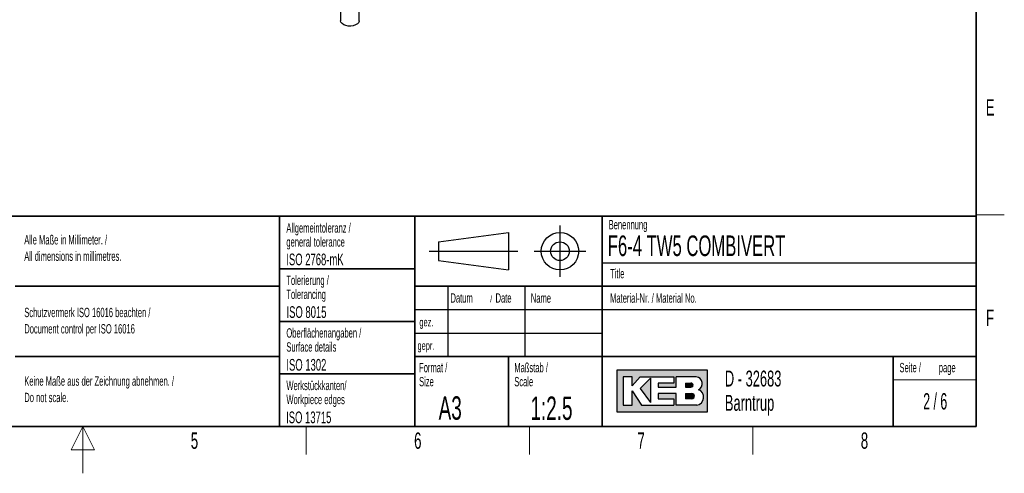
# Paper-space layout 'Blatt2' of a CAD drawing. Header units: millimetres. Extents: x 5 to 418, y 2 to 292.
# Tile 49 of 60: x 203 to 414, y 2 to 99. Entities that reach past the tile are written whole.
import ezdxf

# ---------------------------------------------------------------- set-up
doc = ezdxf.new("R2010")
doc.units = ezdxf.units.MM
doc.layers.add('SLD-0', color=7, linetype='Continuous')
doc.styles.add('SLDTEXTSTYLE0', font='TXT', dxfattribs={"width": 0.605})
doc.styles.add('SLDTEXTSTYLE1', font='TXT', dxfattribs={"width": 0.563})

# ---------------------------------------------------------------- blocks, each defined once
blk = doc.blocks.new('SW_NOTE_0_24')
at = {"layer": 'SLD-0', "color": 0, "char_height": 2, "attachment_point": 1, "style": 'SLDTEXTSTYLE0'}
for s, insert in [('Alle Maße in Millimeter. /', (0, 2.5781354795)), ('All dimensions in millimetres.', (0, -0.9218646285))]:
    blk.add_mtext(s, dxfattribs=dict(at, insert=insert))
blk = doc.blocks.new('SW_NOTE_0_27')
at = {"layer": 'SLD-0', "color": 0, "char_height": 2, "attachment_point": 1, "style": 'SLDTEXTSTYLE0'}
for s, insert in [('Keine Maße aus der Zeichnung abnehmen. /', (0, 2.5781354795)), ('Do not scale.', (0, -0.9218646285))]:
    blk.add_mtext(s, dxfattribs=dict(at, insert=insert))
blk = doc.blocks.new('SW_NOTE_0_28')
at = {"layer": 'SLD-0', "color": 0, "char_height": 2, "attachment_point": 1, "style": 'SLDTEXTSTYLE0'}
for s, insert in [('Schutzvermerk ISO 16016 beachten /', (0, 2.5781354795)), ('Document control per ISO 16016', (0, -0.9218646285))]:
    blk.add_mtext(s, dxfattribs=dict(at, insert=insert))
blk = doc.blocks.new('SW_NOTE_0_29')
at = {"layer": 'SLD-0', "color": 0, "char_height": 2, "attachment_point": 1, "style": 'SLDTEXTSTYLE0'}
for s, insert in [('Werkstückkanten/', (0, 2.5781354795)), ('Workpiece edges', (0, -0.4218645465))]:
    blk.add_mtext(s, dxfattribs=dict(at, insert=insert))
blk = doc.blocks.new('SW_NOTE_0_30')
at = {"layer": 'SLD-0', "color": 0, "char_height": 2, "attachment_point": 1, "style": 'SLDTEXTSTYLE0'}
for s, insert in [('Oberflächenangaben /', (0, 2.5781354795)), ('Surface details', (0, -0.4218645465))]:
    blk.add_mtext(s, dxfattribs=dict(at, insert=insert))
blk = doc.blocks.new('SW_NOTE_0_31')
at = {"layer": 'SLD-0', "color": 0, "char_height": 2, "attachment_point": 1, "style": 'SLDTEXTSTYLE0'}
for s, insert in [('Tolerierung /', (0, 2.5781354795)), ('Tolerancing', (0, -0.4218645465))]:
    blk.add_mtext(s, dxfattribs=dict(at, insert=insert))
blk = doc.blocks.new('SW_NOTE_0_32')
at = {"layer": 'SLD-0', "color": 0, "char_height": 2, "attachment_point": 1, "style": 'SLDTEXTSTYLE0'}
for s, insert in [('Allgemeintoleranz /', (0, 2.5781354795)), ('general tolerance', (0, -0.4218645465))]:
    blk.add_mtext(s, dxfattribs=dict(at, insert=insert))
blk = doc.blocks.new('SW_NOTE_0_33')
at = {"layer": 'SLD-0', "color": 0, "char_height": 2, "attachment_point": 1, "style": 'SLDTEXTSTYLE0'}
for s, insert in [('Format /', (0, 2.5781354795)), ('Size', (0, -0.4218645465))]:
    blk.add_mtext(s, dxfattribs=dict(at, insert=insert))
blk = doc.blocks.new('SW_NOTE_0_34')
at = {"layer": 'SLD-0', "color": 0, "attachment_point": 1, "style": 'SLDTEXTSTYLE0'}
for s, insert, char_height in [('Datum', (0, 2.5781354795), 2), ('/', (8.4829859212, 2.0780460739), 1.5), ('Date', (9.6392361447, 2.5781354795), 2)]:
    blk.add_mtext(s, dxfattribs=dict(at, insert=insert, char_height=char_height))
blk = doc.blocks.new('SW_NOTE_0_35')
at = {"layer": 'SLD-0', "color": 0, "char_height": 2, "attachment_point": 1, "style": 'SLDTEXTSTYLE0'}
for s, insert in [('Maßstab /', (0, 2.5781354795)), ('Scale', (0, -0.4218645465))]:
    blk.add_mtext(s, dxfattribs=dict(at, insert=insert))
blk = doc.blocks.new('SW_NOTE_0_36')
at = {"layer": 'SLD-0', "color": 0, "char_height": 3.4, "attachment_point": 1, "style": 'SLDTEXTSTYLE0'}
for s, insert in [('D - 32683', (0, 4.3828303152)), ('Barntrup', (0, -0.8171696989))]:
    blk.add_mtext(s, dxfattribs=dict(at, insert=insert))
blk = doc.blocks.new('SW_NOTE_0_37')
at = {"layer": 'SLD-0', "color": 0, "char_height": 2, "attachment_point": 1, "style": 'SLDTEXTSTYLE0'}
for s, insert in [('Seite /', (0, 2.5781354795)), ('page', (8.413542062, 2.5784205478))]:
    blk.add_mtext(s, dxfattribs=dict(at, insert=insert))

psp = doc.layouts.new('Blatt2')

# ---------------------------------------------------------------- hatches: boundary and pattern name
at = {"linetype": 'Continuous'}
h = psp.add_hatch(color=7, dxfattribs=at)
h.paths.add_polyline_path([(331.1423676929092, 15.18257760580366), (350.5207896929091, 15.18257760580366), (350.5207896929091, 24.04128480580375), (331.1423676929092, 24.04128480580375)], flags=0)
edge = h.paths.add_edge_path(flags=0)
edge.add_arc((347.9991875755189, 18.26988521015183), 1.720915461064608, -81.72003226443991, 70.17096003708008, ccw=False)
edge.add_line((348.2470169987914, 16.56690822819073), (348.2293995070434, 16.56675060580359))
edge.add_line((348.2293995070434, 16.56675060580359), (343.8767592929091, 16.56675060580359))
edge.add_line((343.8767592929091, 16.56675060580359), (343.8767592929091, 19.05826200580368))
edge.add_line((343.8767592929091, 19.05826200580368), (340.0010748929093, 19.05826200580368))
edge.add_line((340.0010748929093, 19.05826200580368), (340.0010748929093, 17.95092360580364))
edge.add_line((340.0010748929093, 17.95092360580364), (343.3230900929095, 17.95092360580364))
edge.add_line((343.3230900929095, 17.95092360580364), (343.3230900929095, 16.56675060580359))
edge.add_line((343.3230900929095, 16.56675060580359), (336.4022250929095, 16.56675060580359))
edge.add_line((336.4022250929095, 16.56675060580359), (334.4643828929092, 19.61193120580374))
edge.add_line((334.4643828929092, 19.61193120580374), (334.4643828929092, 16.56675060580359))
edge.add_line((334.4643828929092, 16.56675060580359), (332.5265406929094, 16.56675060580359))
edge.add_line((332.5265406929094, 16.56675060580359), (332.5265406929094, 22.65711180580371))
edge.add_line((332.5265406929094, 22.65711180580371), (334.4643828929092, 22.65711180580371))
edge.add_line((334.4643828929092, 22.65711180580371), (334.4643828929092, 20.71926960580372))
edge.add_line((334.4643828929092, 20.71926960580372), (336.1253904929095, 22.65711180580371))
edge.add_line((336.1253904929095, 22.65711180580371), (343.3230900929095, 22.65711180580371))
edge.add_line((343.3230900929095, 22.65711180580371), (343.3230900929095, 21.27293880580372))
edge.add_line((343.3230900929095, 21.27293880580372), (340.0010748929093, 21.27293880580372))
edge.add_line((340.0010748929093, 21.27293880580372), (340.0010748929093, 20.44243500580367))
edge.add_line((340.0010748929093, 20.44243500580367), (343.8767592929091, 20.44243500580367))
edge.add_line((343.8767592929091, 20.44243500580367), (343.8767592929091, 22.65711180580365))
edge.add_line((343.8767592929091, 22.65711180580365), (348.1497422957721, 22.65711180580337))
edge.add_line((348.1497422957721, 22.65711180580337), (348.151741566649, 22.65711180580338))
edge.add_line((348.151741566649, 22.65711180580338), (348.1521661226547, 22.65713246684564))
edge.add_arc((347.9523797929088, 21.20834406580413), 1.462498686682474, -64.4589412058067, 82.1484933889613, ccw=False)
psp.add_hatch(color=7, dxfattribs=at).paths.add_polyline_path([(338.3400672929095, 17.12041980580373), (338.3400672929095, 22.38027720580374), (336.1253904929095, 20.16560040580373)], flags=0)
h = psp.add_hatch(color=7, dxfattribs=at)
edge = h.paths.add_edge_path(flags=0)
edge.add_line((345.8146014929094, 20.44243500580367), (346.974194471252, 20.44243500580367))
edge.add_arc((347.0534490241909, 20.85768690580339), 0.4227474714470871, 259.1945394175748, 460.8054605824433)
edge.add_line((346.9741944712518, 21.27293880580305), (345.8146014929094, 21.27293880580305))
edge.add_line((345.8146014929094, 21.27293880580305), (345.8146014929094, 20.44243500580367))
h = psp.add_hatch(color=7, dxfattribs=at)
edge = h.paths.add_edge_path(flags=0)
edge.add_line((345.8146014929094, 17.95092360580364), (347.1991847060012, 17.95092360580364))
edge.add_arc((347.1991847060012, 18.50459280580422), 0.5536692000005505, 270.0000000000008, 450.0000000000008)
edge.add_line((347.1991847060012, 19.05826200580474), (347.1703327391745, 19.05826200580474))
edge.add_line((347.1703327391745, 19.05826200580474), (345.8146014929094, 19.05826200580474))
edge.add_line((345.8146014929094, 19.05826200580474), (345.8146014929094, 17.95092360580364))

# ---------------------------------------------------------------- linework, layer by layer
at = {"color": 7, "linetype": 'Continuous', "lineweight": 25}
for p, q in [((272.0843939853, 116.7664525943), (272.0843939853, 98.8025547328)), ((276.0843939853, 98.8025547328), (276.0843939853, 116.7664525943))]:
    psp.add_line(p, q, dxfattribs=at)
at = {"color": 7, "linetype": 'Continuous', "lineweight": 25, "flags": 128}
psp.add_lwpolyline([(276.0843939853, 98.8025547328), (276.073908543, 98.6844830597), (275.9449508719, 98.3789938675), (275.6780042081, 98.1049182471), (275.2928667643, 97.8825831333), (274.8181024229, 97.7284781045), (274.2889222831, 97.6540324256), (273.7445732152, 97.6647673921), (273.2254270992, 97.7598868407), (272.7699866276, 97.9323361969), (272.4120297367, 98.1693256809), (272.1781044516, 98.4532788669), (272.0855599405, 98.763136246), (272.0843939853, 98.8025547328)], dxfattribs=at)
at = {"layer": 'SLD-0', "lineweight": 35}
for p, q in [((408, 12), (408, 282.5)), ((135, 57), (408, 57)), ((259, 57), (259, 12)), ((288, 57), (288, 12)), ((328, 57.0000000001), (328, 12)), ((408, 57), (408, 12)), ((259, 45.75), (288, 45.75)), ((202.5, 42), (259, 42)), ((408, 42), (288, 42)), ((259, 34.5), (288, 34.5)), ((202.5, 27), (259, 27)), ((288, 27), (408, 27)), ((308, 27), (308, 12)), ((390.2572074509, 27), (390.2572074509, 12)), ((259, 23.25), (288, 23.25)), ((26, 12), (408, 12)), ((135, 12), (408, 12))]:
    psp.add_line(p, q, dxfattribs=at)
at = {"layer": 'SLD-0', "lineweight": 18}
for p, q in [((408, 57.25), (414, 57.25)), ((390.2572074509, 22), (408, 22)), ((217, 12), (214.5, 7)), ((217, 2), (217, 12)), ((219.5, 7), (217, 12)), ((264.75, 6), (264.75, 12)), ((312.5, 6), (312.5, 12)), ((360.25, 6), (360.25, 12)), ((214.5, 7), (219.5, 7))]:
    psp.add_line(p, q, dxfattribs=at)
at = {"layer": 'SLD-0'}
for p, q in [((319, 55), (319, 44)), ((293, 51.5), (308, 53.5)), ((308, 53.5), (308, 45.5)), ((293, 51.5), (293, 47.5)), ((291, 49.5), (310, 49.5)), ((313.5, 49.5), (324.5, 49.5)), ((293, 47.5), (308, 45.5)), ((328, 47.0000000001), (408, 47.0000000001)), ((295, 42), (295, 27)), ((311.5, 42), (311.5, 27)), ((288, 37), (408, 37)), ((288, 32), (328, 32)), ((348.1497422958, 22.6571118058), (348.1517415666, 22.6571118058)), ((348.1517415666, 22.6571118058), (348.1521661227, 22.6571324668)), ((348.229399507, 16.5667506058), (348.2470169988, 16.5669082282))]:
    psp.add_line(p, q, dxfattribs=at)
at = {"layer": 'SLD-0', "linetype": 'Continuous'}
for p, q in [((350.5207896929, 24.0412848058), (331.1423676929, 24.0412848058)), ((331.1423676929, 24.0412848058), (331.1423676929, 15.1825776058)), ((350.5207896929, 15.1825776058), (350.5207896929, 24.0412848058)), ((334.4643828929, 22.6571118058), (332.5265406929, 22.6571118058)), ((332.5265406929, 22.6571118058), (332.5265406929, 16.5667506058)), ((334.4643828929, 20.7192696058), (336.1253904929, 22.6571118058)), ((334.4643828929, 20.7192696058), (334.4643828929, 22.6571118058)), ((336.1253904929, 22.6571118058), (343.3230900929, 22.6571118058)), ((338.3400672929, 22.3802772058), (336.1253904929, 20.1656004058)), ((338.3400672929, 22.3802772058), (338.3400672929, 17.1204198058)), ((340.0010748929, 21.2729388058), (340.0010748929, 20.4424350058)), ((343.3230900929, 21.2729388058), (340.0010748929, 21.2729388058)), ((343.3230900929, 22.6571118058), (343.3230900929, 21.2729388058)), ((348.1497422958, 22.6571118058), (343.8767592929, 22.6571118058)), ((343.8767592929, 20.4424350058), (343.8767592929, 22.6571118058)), ((345.8146014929, 21.2729388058), (346.9741944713, 21.2729388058)), ((345.8146014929, 21.2729388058), (345.8146014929, 20.4424350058)), ((348.1497422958, 22.6571118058), (348.1517415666, 22.6571118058)), ((348.1517415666, 22.6571118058), (348.1521661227, 22.6571324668)), ((334.4643828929, 16.5667506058), (334.4643828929, 19.6119312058)), ((334.4643828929, 19.6119312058), (336.4022250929, 16.5667506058)), ((336.1253904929, 20.1656004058), (338.3400672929, 17.1204198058)), ((340.0010748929, 20.4424350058), (343.8767592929, 20.4424350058)), ((340.0010748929, 19.0582620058), (340.0010748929, 17.9509236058)), ((343.8767592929, 19.0582620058), (340.0010748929, 19.0582620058)), ((343.8767592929, 16.5667506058), (343.8767592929, 19.0582620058)), ((345.8146014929, 20.4424350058), (346.9741944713, 20.4424350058)), ((345.8146014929, 19.0582620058), (347.199184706, 19.0582620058)), ((345.8146014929, 19.0582620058), (345.8146014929, 17.9509236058)), ((347.1703327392, 19.0582620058), (347.199184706, 19.0582620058)), ((340.0010748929, 17.9509236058), (343.3230900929, 17.9509236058)), ((343.3230900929, 17.9509236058), (343.3230900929, 16.5667506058)), ((347.199184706, 17.9509236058), (345.8146014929, 17.9509236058)), ((331.1423676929, 15.1825776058), (350.5207896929, 15.1825776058)), ((332.5265406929, 16.5667506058), (334.4643828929, 16.5667506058)), ((336.4022250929, 16.5667506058), (343.3230900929, 16.5667506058)), ((348.229399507, 16.5667506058), (343.8767592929, 16.5667506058)), ((348.229399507, 16.5667506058), (348.2470169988, 16.5669082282))]:
    psp.add_line(p, q, dxfattribs=at)
at = {"layer": 'SLD-0'}
for radius in [4.000000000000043, 2.000000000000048]:
    psp.add_circle((319, 49.5), radius, dxfattribs=at)
at = {"layer": 'SLD-0', "linetype": 'Continuous'}
for centre, radius, start, end in [((347.0534490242, 20.8576869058), 0.4227474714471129, 259.1945394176, 100.8054605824), ((347.9523797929, 21.2083440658), 1.462498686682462, 295.5410587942, 82.148493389), ((347.199184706, 18.5045928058), 0.5536692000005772, 270, 90), ((347.9991875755, 18.2698852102), 1.720915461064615, 278.2799677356, 70.1709600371)]:
    psp.add_arc(centre, radius, start, end, dxfattribs=at)

# ---------------------------------------------------------------- block references
at = {"layer": 'SLD-0'}
for name, p in [('SW_NOTE_0_32', (260.5043854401, 52.9003064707)), ('SW_NOTE_0_24', (204.4639500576, 50.3606872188)), ('SW_NOTE_0_31', (260.5022836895, 41.7004098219)), ('SW_NOTE_0_34', (295.5861619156, 37.9261102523)), ('SW_NOTE_0_28', (204.4639500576, 34.8276741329)), ('SW_NOTE_0_30', (260.5027641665, 30.4450935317)), ('SW_NOTE_0_33', (288.8790098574, 23.0287702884)), ('SW_NOTE_0_35', (309.2314641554, 23.0287700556)), ('SW_NOTE_0_37', (391.5827404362, 23.0329928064)), ('SW_NOTE_0_36', (354.2591907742, 19.5828264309)), ('SW_NOTE_0_27', (204.4639500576, 20.1508694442)), ('SW_NOTE_0_29', (260.5090753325, 19.2125013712))]:
    psp.add_blockref(name, p, dxfattribs=at)

# ---------------------------------------------------------------- texts
for s, insert, char_height, attachment_point, style in [('E', (410.9815679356, 82.0010772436), 3.5, 2, 'SLDTEXTSTYLE0'), ('Benennung', (329.4092408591, 56.1865848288), 2, 1, 'SLDTEXTSTYLE0'), ('F6-4 TW5 COMBIVERT', (329.222041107, 52.8643539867), 4.4, 1, 'SLDTEXTSTYLE0'), ('ISO 2768-mK', (260.4940938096, 48.9932287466), 2.5, 1, 'SLDTEXTSTYLE0'), ('Title', (329.7169273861, 45.7051426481), 2, 1, 'SLDTEXTSTYLE0'), ('Name', (312.770034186, 40.4793879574), 2, 1, 'SLDTEXTSTYLE0'), ('Material-Nr. / Material No.', (329.7169273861, 40.4793879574), 2, 1, 'SLDTEXTSTYLE0'), ('ISO 8015', (260.5277662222, 37.732972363), 2.5, 1, 'SLDTEXTSTYLE0'), ('F', (410.9536166, 37.0010772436), 3.5, 2, 'SLDTEXTSTYLE0'), ('gez.', (288.9470592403, 35.2328921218), 1.8, 1, 'SLDTEXTSTYLE0'), ('gepr.', (288.5445949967, 30.2118970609), 1.8, 1, 'SLDTEXTSTYLE0'), ('ISO 1302', (260.5038336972, 26.4529504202), 2.5, 1, 'SLDTEXTSTYLE0'), ('2 / 6', (399.2270929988, 19.1523676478), 3.5, 2, 'SLDTEXTSTYLE1'), ('A3', (293.0566699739, 18.4626222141), 5, 1, 'SLDTEXTSTYLE0'), ('1:2.5', (312.6833009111, 18.426931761), 5, 1, 'SLDTEXTSTYLE0'), ('ISO 13715', (260.4472726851, 15.2160422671), 2.5, 1, 'SLDTEXTSTYLE0'), ('5', (240.8527123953, 10.7429955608), 3.5, 2, 'SLDTEXTSTYLE0'), ('6', (288.6027123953, 10.7429955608), 3.5, 2, 'SLDTEXTSTYLE0'), ('7', (336.3527123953, 10.7429955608), 3.5, 2, 'SLDTEXTSTYLE0'), ('8', (384.1027123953, 10.7429955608), 3.5, 2, 'SLDTEXTSTYLE0')]:
    psp.add_mtext(s, dxfattribs=dict(at, insert=insert, char_height=char_height, attachment_point=attachment_point, style=style))

doc.saveas('drawing.dxf')
